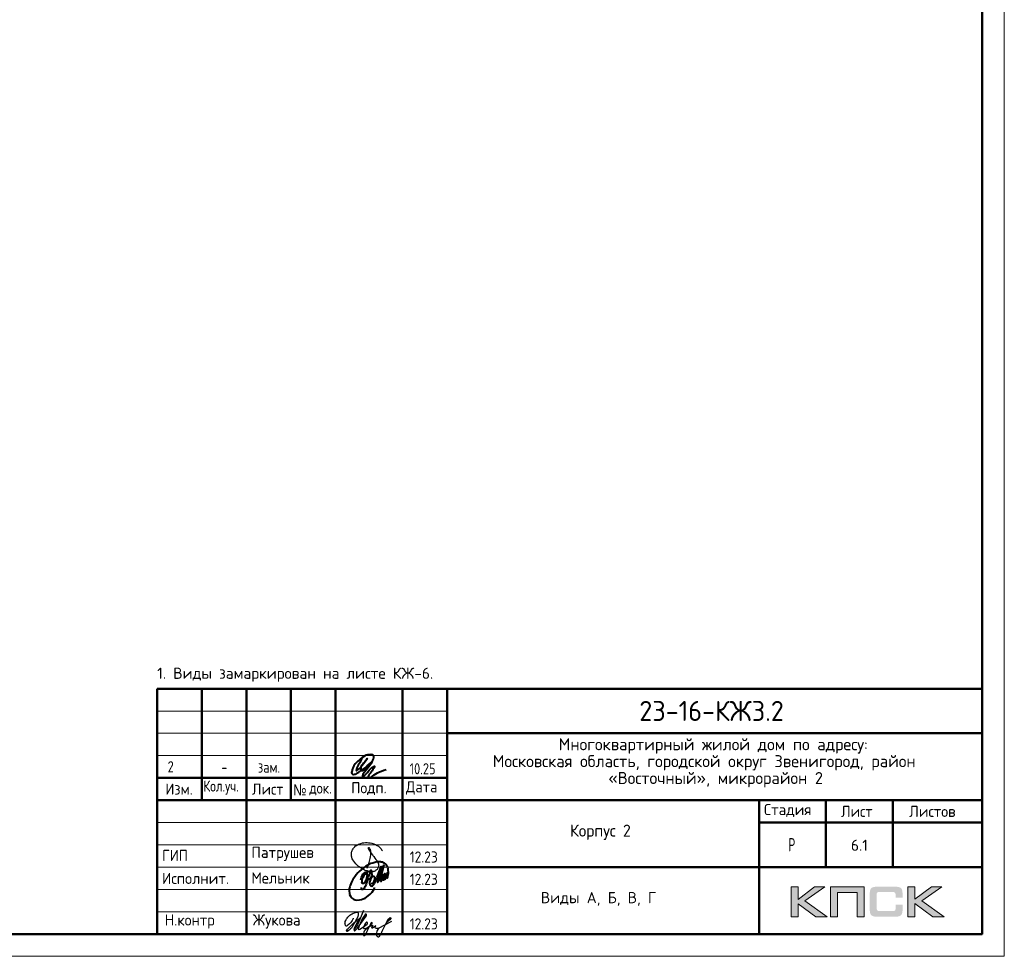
# Model space of a CAD drawing. Header units: millimetres. Extents: x -49773 to 2322955, y -3321 to 58485.
# Tile 71 of 256: x 341532 to 363617, y -982 to 20018. Entities that reach past the tile are written whole.
import ezdxf

# ---------------------------------------------------------------- set-up
doc = ezdxf.new("R2010")
doc.units = ezdxf.units.MM
for name, color, linetype, lineweight in [('Standard', 7, 'Continuous', 25), ('Основная', 7, 'Continuous', 40), ('Стена наружная_ Сайдинг', 7, 'Continuous', 35)]:
    doc.layers.add(name, color=color, linetype=linetype, lineweight=lineweight)
doc.styles.add('GOST 2.304-81', font='txt')
doc.styles.add('ISOCPEUR', font='txt')
doc.styles.add('Segoe UI Symbol', font='txt')

# ---------------------------------------------------------------- blocks, each defined once
blk = doc.blocks.new('яяя')
at = {"lineweight": 30}
for points in [[(345424, 110432), (345425, 110410), (345424, 110397), (345417, 110379), (345406, 110350), (345390, 110319), (345357, 110275), (345310, 110221), (345265, 110176), (345198, 110110), (345161, 110077), (345133, 110066), (345116, 110066), (345102, 110075), (345090, 110091), (345082, 110115), (345074, 110146), (345066, 110182), (345064, 110206), (345067, 110234), (345077, 110278), (345095, 110320), (345114, 110361), (345134, 110395), (345159, 110428), (345195, 110469), (345228, 110506), (345284, 110560), (345331, 110595), (345379, 110625), (345435, 110648), (345486, 110670), (345532, 110686), (345573, 110696), (345605, 110698), (345621, 110695), (345635, 110687), (345648, 110671), (345656, 110649), (345659, 110625), (345659, 110583), (345656, 110553), (345647, 110523), (345635, 110489), (345387, 110033), (345349, 109985), (345311, 109948), (345247, 109889), (345209, 109858), (345192, 109844), (345180, 109837), (345157, 109833), (345150, 109835), (345140, 109842), (345135, 109856), (345138, 109881), (345148, 109892), (345183, 109930), (345267, 110024), (345343, 110105), (345455, 110213), (345617, 110343), (345775, 110456), (345811, 110526), (345838, 110607), (345890, 110740), (345902, 110771), (345698, 110295), (345672, 110226), (345626, 110132), (345572, 110032), (345518, 109953), (345481, 109918), (345497, 110001), (345567, 110147), (345655, 110301), (345760, 110442)], [(345481, 109918), (345476, 109896), (345475, 109874), (345485, 109861), (345506, 109866), (345539, 109891), (345632, 109983), (345968, 110450), (346022, 110527), (346029, 110560), (346027, 110579), (346026, 110590), (346010, 110605), (345993, 110609), (345975, 110601), (345962, 110584), (345954, 110562), (345857, 110421), (345783, 110292), (345741, 110183), (345701, 110079), (345665, 109985), (345660, 109952), (345666, 109929), (345669, 109915), (345682, 109910), (345702, 109914), (345735, 109941), (345846, 110007), (346065, 110160), (346075, 110193), (346070, 110217), (346066, 110236), (346052, 110241), (346030, 110241), (346007, 110228), (345978, 110203), (345960, 110164), (345892, 110010), (345895, 109986), (345904, 109966), (345925, 109964), (345969, 109968), (346045, 110000), (346218, 110114), (346261, 110154), (346280, 110184), (346282, 110210), (346278, 110225), (346263, 110229), (346241, 110222), (346220, 110198), (346162, 110049), (345989, 109904), (345932, 109849), (345906, 109805), (345891, 109739), (345890, 109690), (345899, 109652), (345924, 109647), (345956, 109655), (345980, 109674), (346058, 109838), (346158, 110046), (346261, 110098), (346314, 110120), (346292, 110079), (346269, 110036), (346261, 110008), (346267, 109998), (346293, 109998), (346363, 110039), (346445, 110095), (346421, 110068), (346414, 110040), (346407, 110011), (346416, 109990), (346466, 109972), (346509, 109977), (346574, 109984), (347172, 110293)], [(346586, 109971), (346543, 109917), (346509, 109873), (346489, 109825), (346475, 109767), (346472, 109710), (346478, 109675), (346485, 109641), (346501, 109621), (346517, 109602), (346542, 109589), (346568, 109592), (346605, 109620), (346680, 109731), (346736, 109842), (346865, 110115), (346962, 110290), (346969, 110318), (346979, 110360), (347013, 110403), (347056, 110434), (347091, 110450), (347109, 110450), (347121, 110434), (347115, 110405), (347072, 110355), (347012, 110307), (346924, 110222)]]:
    blk.add_lwpolyline(points, dxfattribs=at)
blk = doc.blocks.new('Из_буфера32210')
at = {"color": 7, "lineweight": 25}
blk.add_lwpolyline([(357, 84), (386, 160), (399, 213), (405, 239), (412, 268), (420, 299), (427, 339), (434, 380), (437, 414), (438, 442), (436, 466), (430, 489), (425, 504), (417, 519), (409, 531), (405, 535), (403, 536), (400, 539), (394, 541), (387, 543), (383, 542), (379, 539), (377, 534), (377, 528), (379, 523), (438, 428), (470, 382), (484, 365), (504, 341), (528, 310), (551, 280), (562, 264), (575, 247), (582, 235), (589, 220), (599, 198), (606, 184), (610, 167), (611, 155), (612, 143), (611, 127), (609, 116), (603, 96), (596, 82), (588, 69), (579, 56), (563, 43), (551, 34), (539, 25), (524, 16), (511, 10), (494, 5), (481, 3), (456, 0), (432, 1), (415, 3), (396, 6), (375, 11), (355, 19), (336, 24), (310, 31), (293, 39), (269, 53), (243, 69), (223, 80), (202, 93), (180, 109), (152, 128), (126, 152), (98, 182), (77, 211), (52, 241), (32, 266), (20, 293), (8, 329), (3, 348), (1, 373), (0, 393), (1, 417), (6, 440), (13, 454), (20, 476), (26, 497), (38, 517), (47, 529), (60, 548), (75, 563), (95, 581), (115, 593), (135, 606), (161, 618), (187, 628), (213, 638), (251, 647), (282, 653), (319, 655), (353, 655), (384, 652), (418, 648), (460, 641), (503, 628), (544, 611), (579, 594), (611, 573), (639, 545), (666, 515), (679, 496), (694, 471)], dxfattribs=at)
blk = doc.blocks.new('Из_буфера5543')
at = {"layer": 'Основная'}
for points in [[(762, 497), (761, 475), (762, 458), (767, 452), (778, 451), (786, 456), (792, 470), (796, 479), (799, 485), (802, 495), (805, 507), (808, 516), (812, 533), (814, 535), (801, 505), (800, 490), (800, 477), (805, 470), (820, 476), (824, 483), (826, 494), (829, 504), (833, 526), (835, 530), (842, 548), (846, 564), (852, 580), (855, 593), (859, 605), (862, 610), (866, 617), (856, 574), (856, 555), (851, 540), (848, 519), (849, 504), (848, 495), (853, 493), (861, 496), (863, 501), (868, 518), (873, 541), (876, 550), (880, 574), (883, 591), (886, 612), (881, 686), (874, 707), (870, 726), (859, 756), (851, 767), (838, 790), (819, 809), (794, 828), (785, 830), (763, 839), (748, 848), (721, 853), (704, 855), (666, 856), (639, 856), (599, 849), (579, 842), (535, 829), (485, 816), (420, 783), (378, 759), (341, 732), (282, 688), (227, 640), (195, 610), (157, 566), (127, 518), (88, 464), (57, 403), (39, 361), (27, 325), (16, 296), (6, 253), (0, 203), (7, 156), (13, 124), (29, 84), (60, 48), (75, 35), (98, 20), (138, 4), (165, 0), (237, 4), (277, 13), (317, 25), (365, 46), (428, 93), (474, 130), (516, 180), (554, 236), (582, 281)], [(503, 678), (478, 638), (464, 604), (452, 565), (440, 538), (428, 496), (422, 475), (417, 459), (413, 438), (402, 411), (395, 387), (383, 357), (378, 335), (370, 322), (367, 317), (359, 302), (348, 280), (336, 260), (324, 251), (310, 240), (299, 237), (292, 237), (288, 239), (281, 248), (278, 254), (278, 272), (276, 276), (276, 280)], [(496, 377), (509, 373), (536, 381), (548, 392), (559, 405), (565, 424), (573, 446), (576, 461), (579, 481), (579, 496), (575, 512), (567, 526), (551, 531), (538, 533), (529, 527), (518, 519), (505, 506), (501, 498), (495, 491), (490, 482), (482, 466), (479, 458), (472, 435), (468, 429), (464, 416), (460, 401), (461, 392), (462, 373), (465, 356), (469, 345), (477, 337), (483, 324), (496, 316), (511, 315), (524, 318), (535, 326), (547, 340), (554, 347), (566, 364), (572, 374), (579, 385), (593, 419), (599, 436), (606, 452), (616, 479), (623, 504), (629, 521), (635, 533), (637, 542), (643, 556), (644, 557), (652, 576), (658, 592), (688, 673), (724, 750), (651, 489), (636, 412), (636, 406), (639, 402), (645, 401), (649, 402), (651, 406), (655, 416), (660, 420), (661, 427), (665, 436), (668, 446), (753, 720), (780, 779), (715, 511), (710, 476), (706, 424), (712, 420), (718, 419), (725, 426), (729, 430), (733, 436), (737, 445), (741, 458), (745, 471), (747, 484), (749, 488), (761, 511), (768, 534), (772, 548), (776, 561), (781, 570), (788, 582), (792, 587), (802, 594), (804, 592), (807, 589), (807, 579), (807, 575), (804, 562), (805, 556), (800, 541), (793, 526), (784, 512), (774, 498), (767, 491), (762, 486), (760, 488), (763, 507), (764, 513), (767, 525), (769, 537), (771, 545)], [(265, 457), (281, 514), (299, 558), (312, 579), (332, 604), (345, 612), (360, 622), (376, 623), (382, 623), (387, 620), (391, 616), (396, 603), (399, 595), (402, 580), (403, 561), (401, 532), (394, 489), (386, 464), (379, 450), (372, 431), (365, 419), (358, 406), (348, 395), (338, 381), (328, 373), (313, 368), (304, 368), (296, 375), (294, 382), (290, 395), (293, 410), (293, 423), (297, 453), (305, 480), (308, 489), (320, 515), (328, 532), (344, 563), (361, 581), (377, 600), (395, 620), (414, 636), (448, 646), (472, 651), (482, 649), (493, 639), (502, 619), (507, 608), (508, 574), (505, 541), (499, 519), (483, 494), (469, 476), (459, 470), (443, 469), (439, 469)]]:
    blk.add_lwpolyline(points, dxfattribs=at)

msp = doc.modelspace()

# ---------------------------------------------------------------- hatches: boundary and pattern name
h = msp.add_hatch(color=256)
h.paths.add_polyline_path([(359589.6, 574.7), (359362.1, 574.7), (358990.1, 294.6), (358990.1, 574.7), (358832.4, 574.7), (358832.4, -97.4), (358990.1, -97.4), (358990.1, 197.8), (359392.5, -97.4), (359644.2, -97.4), (359143.6, 258)])
h.paths.add_polyline_path([(359872.4, 448.1), (360317.7, 448.1), (360317.7, -97.4), (360474, -97.4), (360474, 574.7), (360307.3, 574.7), (359716.1, 574.7), (359716.1, 415.6), (359716.1, -97.4), (359872.4, -97.4)])
h.paths.add_polyline_path([(361612.2, 578.1), (361454.5, 578.1), (361454.5, -94.7), (361612.2, -94.7), (361612.2, 201.3), (362014.6, -94.7), (362266.3, -94.7), (361765.7, 261.4), (362211.7, 578.1), (361984.9, 578.1), (361612.2, 298.1)])
msp.add_hatch(color=256).paths.add_polyline_path([(361323.1, 503.5), (361321, 511.1), (361318.3, 517.3), (361314.8, 523.5), (361311.4, 529.7), (361307.9, 534.6), (361303.8, 539.4), (361299.6, 544.3), (361295.5, 548.4), (361289.9, 551.9), (361284.4, 556), (361278.2, 559.5), (361271.3, 562.2), (361264.3, 565), (361256.7, 567.8), (361249.1, 569.8), (361231.2, 573.3), (361211.8, 576.1), (361190.4, 577.4), (361166.8, 578.1), (360765.8, 578.1), (360742.3, 577.4), (360721.5, 576.1), (360701.5, 573.3), (360684.2, 569.8), (360675.9, 567.1), (360668.3, 565), (360661.4, 562.2), (360655.2, 558.8), (360648.9, 556), (360642.7, 551.9), (360637.9, 548.4), (360633, 544.3), (360628.9, 539.4), (360625.4, 534.6), (360621.3, 529.7), (360617.8, 523.5), (360615, 517.3), (360612.3, 510.4), (360609.5, 503.5), (360607.4, 495.9), (360604, 479.3), (360601.2, 461.3), (360599.1, 441.2), (360599.1, 419.1), (360599.1, 65.1), (360599.1, 42.9), (360601.2, 22.9), (360604, 4.2), (360607.4, -12.4), (360609.5, -20), (360612.3, -26.9), (360615, -33.8), (360617.8, -40), (360621.3, -45.6), (360625.4, -51.1), (360628.9, -55.9), (360633, -60.8), (360637.9, -64.9), (360643.4, -68.4), (360648.9, -71.8), (360655.2, -75.3), (360661.4, -78.8), (360669, -80.8), (360675.9, -83.6), (360684.2, -85.7), (360701.5, -89.8), (360721.5, -91.9), (360743, -94), (360765.8, -94.7), (361166.8, -94.7), (361190.4, -94), (361211.8, -92.6), (361231.2, -89.8), (361248.4, -86.4), (361256.7, -83.6), (361264.3, -81.5), (361271.3, -78.8), (361278.2, -75.3), (361284.4, -72.5), (361289.9, -68.4), (361295.5, -64.9), (361299.6, -60.8), (361303.8, -56.6), (361307.9, -51.1), (361311.4, -46.3), (361314.8, -40), (361318.3, -33.8), (361321, -27.6), (361323.1, -20), (361325.9, -12.4), (361329.3, 4.2), (361332.1, 22.2), (361333.5, 42.9), (361334.2, 65.1), (361334.2, 176.4), (361177.2, 176.4), (361177.2, 85.8), (361177.2, 79.6), (361176.5, 73.4), (361175.1, 67.8), (361173.8, 62.3), (361171.7, 57.5), (361169.6, 53.3), (361166.8, 49.2), (361163.4, 45.7), (361159.9, 42.2), (361155.8, 39.5), (361150.9, 37.4), (361146.1, 35.3), (361141.3, 34), (361135, 33.3), (361128.8, 32.6), (361122.6, 31.9), (360799, 31.9), (360793.4, 32.6), (360788.6, 33.3), (360784.5, 35.3), (360780.3, 37.4), (360776.2, 40.2), (360772.7, 42.9), (360769.2, 46.4), (360766.5, 50.5), (360763.7, 54.7), (360761.6, 58.8), (360759.6, 63.7), (360758.2, 68.5), (360756.1, 78.2), (360755.4, 87.9), (360755.4, 410.8), (360755.4, 416.3), (360756.1, 421.9), (360757.5, 426.7), (360758.9, 431.5), (360760.3, 435.7), (360762.3, 439.2), (360765.1, 442.6), (360767.9, 446.1), (360771.3, 448.8), (360774.8, 451.6), (360778.9, 453.7), (360783.1, 455.1), (360787.9, 456.4), (360792.8, 457.1), (360798.3, 457.8), (360803.8, 457.8), (361122.6, 457.8), (361128.8, 457.8), (361135, 457.1), (361140.6, 455.7), (361145.4, 454.4), (361150.2, 452.3), (361155.1, 450.2), (361159.2, 446.8), (361162.7, 444), (361166.2, 439.8), (361168.9, 435.7), (361171.7, 431.5), (361173.8, 426.7), (361175.1, 421.9), (361176.5, 416.3), (361177.2, 410.1), (361177.2, 403.9), (361177.2, 329.9), (361334.2, 329.9), (361334.2, 419.1), (361333.5, 441.2), (361332.1, 461.3), (361329.3, 479.3), (361325.2, 495.9)])

# ---------------------------------------------------------------- linework, layer by layer
at = {"lineweight": 0}
for points in [[(358832.4, -97.4), (358832.4, 574.7), (358990.1, 574.7), (358990.1, 294.6), (359362.1, 574.7), (359589.6, 574.7), (359143.6, 258), (359644.2, -97.4), (359392.5, -97.4), (358990.1, 197.8), (358990.1, -97.4), (358832.4, -97.4)], [(359872.4, -97.4), (359872.4, 448.1), (360317.7, 448.1), (360317.7, -97.4), (360474, -97.4), (360474, 574.7), (360307.3, 574.7), (359716.1, 574.7), (359716.1, 415.6), (359716.1, -97.4), (359872.4, -97.4)], [(361454.5, -94.7), (361454.5, 578.1), (361612.2, 578.1), (361612.2, 298.1), (361984.9, 578.1), (362211.7, 578.1), (361765.7, 261.4), (362266.3, -94.7), (362014.6, -94.7), (361612.2, 201.3), (361612.2, -94.7), (361454.5, -94.7)]]:
    msp.add_lwpolyline(points, close=True, dxfattribs=at)
at = {"layer": 'Standard', "color": 7, "linetype": 'Continuous', "lineweight": 13, "transparency": 33554687}
msp.add_lwpolyline([(304216.7, -982.3), (363616.7, -982.3), (363616.7, 41017.7), (304216.7, 41017.7), (304216.7, -982.3)], close=True, dxfattribs=at)
at = {"layer": 'Standard', "color": 7, "linetype": 'Continuous', "lineweight": 50, "transparency": 33554687}
msp.add_lwpolyline([(306216.7, 40517.7), (363116.7, 40517.7), (363116.7, -482.3), (306216.7, -482.3), (306216.7, 40517.7)], close=True, dxfattribs=at)
at = {"layer": 'Основная', "color": 7, "ltscale": 100}
msp.add_spline([(349209.4, 3455.3), (349140.1, 3328.9), (349083, 3207), (349083, 3179), (349117.7, 3196.9), (349215, 3302), (349326.8, 3449.7), (349246.3, 3345.6), (349183.7, 3250.6), (349191.5, 3189.1), (349250.8, 3194.7), (349329.1, 3260.7), (349420.8, 3369.1), (349472.2, 3473.1), (349465.5, 3521.2), (349381.2, 3537.5), (349306.7, 3526.8), (349177, 3441.8), (349059.5, 3332.2), (349002.5, 3234.9), (348981.2, 3162.2), (348982.4, 3115.3), (349022.6, 3097.4), (349090.8, 3120.9), (349278.7, 3246.1), (349433.1, 3373.6), (349277.4, 3162.7), (349221.8, 3065.4), (349221.7, 3047), (349255.2, 3063.8), (349349.2, 3161.1), (349474.5, 3276.3), (349493.5, 3280.8), (349475.6, 3238.3), (349398.5, 3126.4), (349351.4, 3039.2), (349358.1, 3020.2), (349393.9, 3029.1), (349557.2, 3128.7), (349751.8, 3207)], degree=3, dxfattribs=at)
at = {"layer": 'Стена наружная_ Сайдинг', "color": 7, "linetype": 'Continuous', "lineweight": 50, "transparency": 33554687}
for p, q in [((344616.6, 5017.7), (363116.7, 5017.7)), ((344616.6, -482.3), (344616.6, 5017.7)), ((348616.6, -482.3), (348616.6, 5017.7)), ((363116.7, 5017.7), (363116.7, -482.3)), ((351116.6, 4017.7), (363116.7, 4017.7)), ((351116.6, 3017.7), (344616.6, 3017.7)), ((344616.6, 2517.7), (351116.6, 2517.7)), ((351116.6, 2517.7), (363116.7, 2517.7)), ((358116.6, 2017.7), (363116.7, 2017.7)), ((351116.6, 1017.7), (363116.7, 1017.7)), ((344616.6, -482.3), (363116.7, -482.3))]:
    msp.add_line(p, q, dxfattribs=at)
at = {"layer": 'Стена наружная_ Сайдинг', "color": 7, "linetype": 'Continuous', "lineweight": 13, "transparency": 33554687}
for p, q in [((344616.6, 4517.7), (351116.6, 4517.7)), ((344616.6, 4017.7), (351116.6, 4017.7)), ((344616.6, 3517.7), (351116.6, 3517.7)), ((344616.6, 2017.7), (351116.6, 2017.7)), ((344616.6, 1517.7), (351116.6, 1517.7)), ((344616.6, 1017.7), (351116.6, 1017.7)), ((344616.6, 517.7), (351116.6, 517.7)), ((344616.6, 17.7), (351116.6, 17.7))]:
    msp.add_line(p, q, dxfattribs=at)
at = {"layer": 'Стена наружная_ Сайдинг', "color": 7, "linetype": 'Continuous', "lineweight": 50, "transparency": 33554687}
for points in [[(345616.6, 5017.7), (345616.6, 3767.7), (345616.6, 2517.7)], [(346616.6, 5017.7), (346616.6, 2267.7), (346616.6, -482.3)], [(347616.6, 5017.7), (347616.6, 3767.7), (347616.6, 2517.7)], [(350116.6, 5017.7), (350116.6, 2267.7), (350116.6, -482.3)], [(351116.6, 5017.7), (351116.6, 2267.7), (351116.6, -482.3)], [(358116.6, -482.3), (358116.6, 1017.7), (358116.6, 2517.7)], [(359616.7, 1017.7), (359616.7, 1767.7), (359616.7, 2517.7)], [(361116.7, 2517.7), (361116.7, 1767.7), (361116.7, 1017.7)]]:
    msp.add_lwpolyline(points, dxfattribs=at)

# ---------------------------------------------------------------- block references
at = {"color": 1, "ltscale": 100}
msp.add_blockref('Из_буфера32210', (348971.7, 911.5), dxfattribs=at)
at = {"color": 2, "lineweight": 60, "xscale": 0.5, "yscale": 0.5, "zscale": 0.5}
msp.add_blockref('яяя', (176295.9, -55340.8), dxfattribs=at)
at = {"layer": 'Основная'}
msp.add_blockref('Из_буфера5543', (348919.1, 278.8), dxfattribs=at)

# ---------------------------------------------------------------- texts
at = {"layer": 'Standard', "color": 7, "linetype": 'Continuous', "lineweight": 13, "transparency": 33554687, "char_height": 250, "style": 'ISOCPEUR'}
for s, insert, width, attachment_point in [('\\A1;{\\fISOCPEUR|i0|b0;\\H250.000000;\\W1.000000;\\C7;1. Виды замаркирован на листе КЖ-6.}\\P', (344616.6, 5171), 6160.463, 7), ('\\A1;{\\fISOCPEUR|i0|b0;\\H250.000000;\\W1.000000;\\C7;6.1}\\P', (360366.7, 1507.8), 473.684, 5)]:
    msp.add_mtext(s, dxfattribs=dict(at, insert=insert, width=width, attachment_point=attachment_point))
at = {"layer": 'Standard', "color": 7, "linetype": 'Continuous', "lineweight": 50, "transparency": 33554687, "insert": (355429.1, 4292.7), "char_height": 450, "width": 3586.382, "attachment_point": 7, "style": 'ISOCPEUR'}
msp.add_mtext('\\W0.95;23-16-КЖ3.2', dxfattribs=at)
at = {"layer": 'Standard', "color": 7, "linetype": 'Continuous', "lineweight": 25, "transparency": 33554687}
for s, insert, char_height, width, attachment_point, style in [('\\W0.99;Многоквартирный жилой дом по адресу: ', (353620.1, 3562.7), 270, 7123.096, 7, 'ISOCPEUR'), ('\\W0.99;Московская область, городской округ Звенигород, район ', (352141.9, 3184.7), 270, 10078.117, 7, 'ISOCPEUR'), ('\\W0.99;«Восточный», микрорайон 2', (354733.9, 2806.7), 270, 4896.223, 7, 'ISOCPEUR'), ('2', (344918.7, 3392.5), 250, 283.333, 2, 'GOST 2.304-81'), ('зам.', (347123.2, 3383.6), 250, 283.333, 2, 'GOST 2.304-81'), ('10.25', (350277.1, 3097.7), 250, 693.365, 7, 'GOST 2.304-81'), ('-', (346123.2, 3383.6), 250, 283.333, 2, 'GOST 2.304-81'), ('\\W0.93;Изм.', (344797.8, 2642.5), 250, 752.89, 7, 'ISOCPEUR'), ('\\W0.79;Кол.уч.', (345653.3, 2642.5), 250, 973.664, 7, 'ISOCPEUR'), ('\\W0.94;Лист', (346741.6, 2642.5), 250, 866.919, 7, 'ISOCPEUR'), ('\\W0.91;№', (347662.1, 2625.1), 250, 477.949, 7, 'Segoe UI Symbol'), ('\\W0.94;Подп.', (348966.6, 2632.1), 250, 916.954, 7, 'ISOCPEUR'), ('\\W0.94;Дата', (350193.8, 2642.5), 250, 967.75, 7, 'ISOCPEUR'), ('\\W0.84;док.', (348026.3, 2625.1), 250, 649.802, 7, 'ISOCPEUR'), ('\\W0.96;Стадия', (358226.7, 2142.5), 250, 1243.911, 7, 'ISOCPEUR'), ('\\W0.94;Лист', (359954.4, 2142.5), 250, 866.912, 7, 'ISOCPEUR'), ('\\W0.96;Листов', (361480.3, 2142.5), 250, 1218.997, 7, 'ISOCPEUR'), ('\\W0.96;Корпус 2', (353874.1, 1627.7), 270, 1614.451, 7, 'ISOCPEUR'), ('\\W0.62;Р', (358774.3, 1367.7), 300, 276.791, 7, 'ISOCPEUR'), ('\\W0.92;ГИП', (344727.3, 1155.2), 250, 689.612, 7, 'ISOCPEUR'), ('\\W0.97;Патрушев', (346727.5, 1155.2), 250, 1670.192, 7, 'ISOCPEUR'), ('\\W0.88;12.23', (350279.7, 1119), 250, 834.272, 7, 'ISOCPEUR'), ('\\W0.97;Исполнит.', (344721.7, 639.5), 250, 1645.076, 7, 'ISOCPEUR'), ('\\W0.96;Мельник', (346727.5, 649.1), 250, 1394.321, 7, 'ISOCPEUR'), ('\\W0.88;12.23', (350279.7, 619), 250, 834.272, 7, 'ISOCPEUR'), ('Виды А, Б, В, Г', (354514.1, 458.3), 250, 2534.962, 2, 'ISOCPEUR'), ('\\W0.96;Н.контр', (344784.2, -360.5), 250, 1319.141, 7, 'ISOCPEUR'), ('\\W0.96;Жукова', (346759.1, -360.5), 250, 1269.071, 7, 'ISOCPEUR'), ('\\W0.88;12.23', (350279.7, -381), 250, 834.272, 7, 'ISOCPEUR')]:
    msp.add_mtext(s, dxfattribs=dict(at, insert=insert, char_height=char_height, width=width, attachment_point=attachment_point, style=style))

doc.saveas('drawing.dxf')
